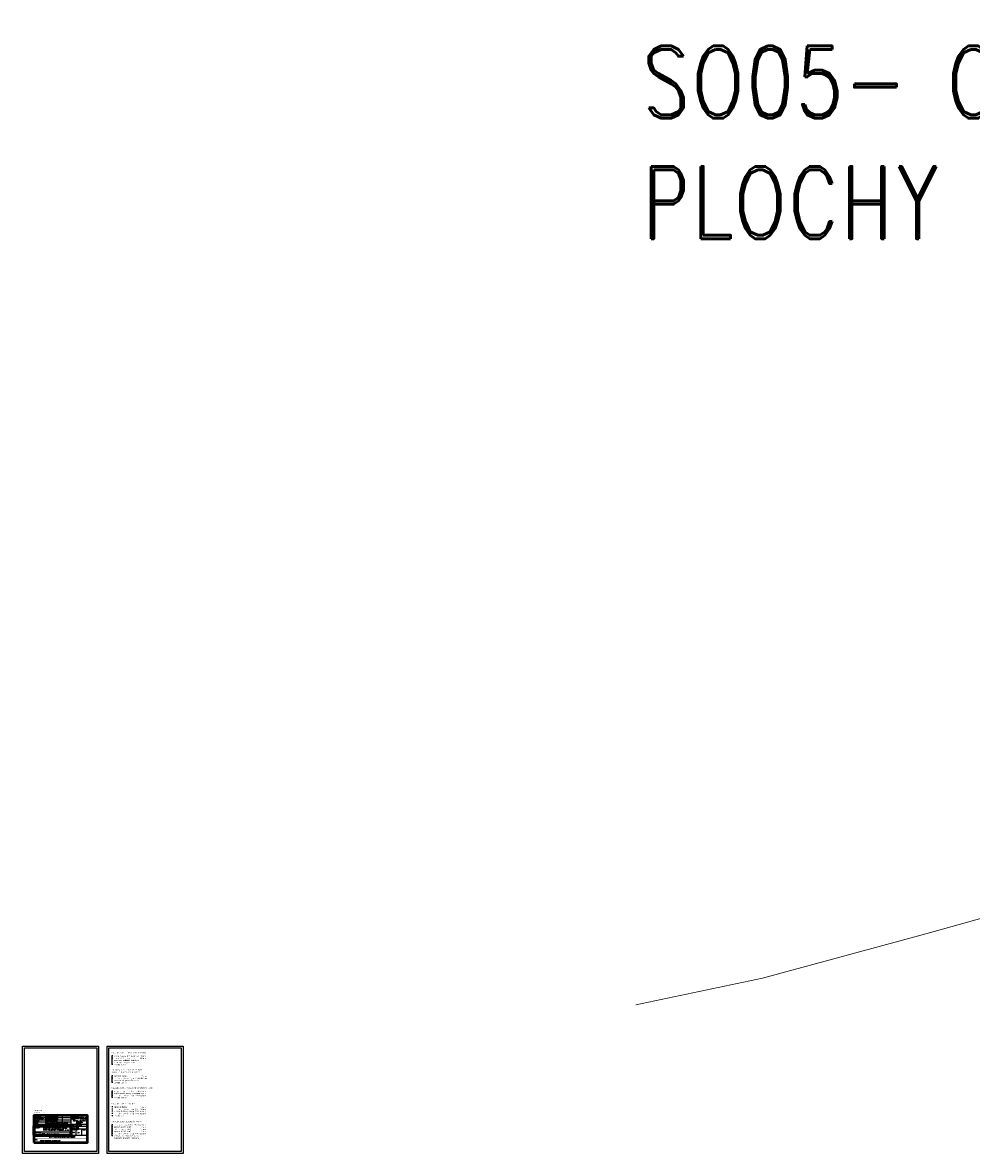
# Model space of a CAD drawing. Header units: millimetres. Extents: x 574189 to 1856771, y -1280639 to 333486.
# Tile 24 of 59: x 574634 to 705914, y -236659 to -80189. Entities that reach past the tile are written whole.
import ezdxf
from ezdxf.enums import TextEntityAlignment as Align

# ---------------------------------------------------------------- set-up
doc = ezdxf.new("R2010")
doc.units = ezdxf.units.MM
for name, color, linetype, lineweight in [('CKBE0_12Y', 3, 'Continuous', 15), ('IN_C_TENKA', 7, 'Continuous', 18), ('koty', 7, 'Continuous', 25), ('pohledy', 7, 'Continuous', 25)]:
    doc.layers.add(name, color=color, linetype=linetype, lineweight=lineweight)
doc.layers.add('IN_RAZITKO', color=7, linetype='Continuous')
doc.layers.add('IN_TEXT', color=7, linetype='Continuous')
doc.styles.add('ARI-ROM-UNI', font='simplex.shx', dxfattribs={"width": 0.8})
doc.styles.add('ARIAL', font='arial.ttf')
doc.styles.add('iso', font='isocp.shx')
doc.styles.add('Koty', font='romand.shx', dxfattribs={"width": 0.8})

# ---------------------------------------------------------------- blocks, each defined once
blk = doc.blocks.new('INREA RAZÍTKO')
at = {"layer": 'IN_RAZITKO'}
blk.add_hatch(color=256, dxfattribs=at).paths.add_polyline_path([(-3.87, 7.66), (-3.9, 7.53), (-3.88, 7.53), (-3.84, 7.67), (-4.74, 7.91), (-4.98, 7.02), (-4.08, 6.77), (-3.99, 7.12), (-4.02, 7.12), (-4.1, 6.8), (-4.95, 7.04), (-4.72, 7.88)])
h = blk.add_hatch(color=256, dxfattribs=at)
h.paths.add_polyline_path([(-4.69, 7.53), (-4.79, 7.53), (-4.79, 7.42), (-4.69, 7.42)])
h.paths.add_polyline_path([(-4.53, 7.53), (-4.64, 7.53), (-4.64, 7.12), (-4.53, 7.12)])
h.paths.add_polyline_path([(-4.32, 7.53), (-4.47, 7.53), (-4.47, 7.12), (-4.35, 7.12), (-4.35, 7.38), (-4.19, 7.12), (-4.07, 7.12), (-4.07, 7.53), (-4.19, 7.53), (-4.19, 7.32)])
h.paths.add_polyline_path([(-3.91, 7.53), (-4.02, 7.53), (-4.02, 7.12)])
h.paths.add_polyline_path([(-3.71, 7.53), (-3.88, 7.53), (-3.99, 7.12), (-3.89, 7.12), (-3.89, 7.28), (-3.76, 7.28), (-3.76, 7.12), (-3.64, 7.12), (-3.64, 7.26, 0.414214), (-3.71, 7.33, 0.414214), (-3.64, 7.4), (-3.64, 7.46, 0.414214)])
h.paths.add_polyline_path([(-3.76, 7.42), (-3.76, 7.36), (-3.89, 7.36), (-3.89, 7.42)], flags=16)
h.paths.add_polyline_path([(-3.25, 7.53), (-3.59, 7.53), (-3.59, 7.12), (-3.25, 7.12), (-3.25, 7.22), (-3.47, 7.22), (-3.47, 7.29), (-3.25, 7.29), (-3.25, 7.37), (-3.47, 7.37), (-3.47, 7.42), (-3.25, 7.42)])
h.paths.add_polyline_path([(-2.88, 7.53), (-3.13, 7.53, 0.414214), (-3.2, 7.46), (-3.2, 7.12), (-3.08, 7.12), (-3.08, 7.29), (-2.93, 7.29), (-2.93, 7.12), (-2.81, 7.12), (-2.81, 7.46, 0.414214)])
h.paths.add_polyline_path([(-2.93, 7.42), (-2.93, 7.36), (-3.08, 7.36), (-3.08, 7.42)], flags=16)
at = {"layer": 'IN_RAZITKO', "color": 7}
for p, q in [((-15.39, 7.4), (-5.11, 7.4)), ((-15.39, 6.8), (-5.11, 6.8)), ((-12.19, 8), (-12.19, 5)), ((-7.56, 8), (-7.56, 6.2)), ((-5.11, 2.65), (-5.11, 8)), ((-15.39, 6.2), (-5.11, 6.2)), ((-15.39, 5.6), (-5.11, 5.6)), ((-15.39, 3.5), (-5.11, 3.5)), ((-5.11, 5.6), (-0.51, 5.6)), ((-5.11, 5), (-0.51, 5)), ((-5.11, 4.25), (-0.51, 4.25)), ((-3.73, 5.6), (-3.73, 2.5)), ((-2.22, 4.26), (-2.22, 2.5))]:
    blk.add_line(p, q, dxfattribs=at)
at = {"layer": 'IN_RAZITKO'}
for p, q in [((-4.47, 7.53), (-4.32, 7.53)), ((-4.47, 7.53), (-4.47, 7.12)), ((-4.47, 7.12), (-4.35, 7.12)), ((-4.35, 7.12), (-4.35, 7.38)), ((-4.35, 7.38), (-4.19, 7.12)), ((-4.32, 7.53), (-4.19, 7.32)), ((-4.19, 7.32), (-4.19, 7.53)), ((-4.19, 7.53), (-4.07, 7.53)), ((-4.19, 7.12), (-4.07, 7.12)), ((-4.07, 7.12), (-4.07, 7.53)), ((-4.02, 7.12), (-4.02, 7.53)), ((-3.91, 7.53), (-4.02, 7.12)), ((-4.02, 7.53), (-3.91, 7.53)), ((-3.99, 7.12), (-4.02, 7.12)), ((-3.88, 7.53), (-3.99, 7.12)), ((-3.99, 7.12), (-3.89, 7.12)), ((-3.88, 7.53), (-3.9, 7.53)), ((-3.89, 7.36), (-3.89, 7.42)), ((-3.76, 7.42), (-3.89, 7.42)), ((-3.76, 7.36), (-3.89, 7.36)), ((-3.89, 7.12), (-3.89, 7.28)), ((-3.89, 7.28), (-3.76, 7.28)), ((-3.88, 7.53), (-3.71, 7.53)), ((-3.76, 7.36), (-3.76, 7.42)), ((-3.76, 7.28), (-3.76, 7.12)), ((-3.76, 7.12), (-3.64, 7.12)), ((-3.64, 7.4), (-3.64, 7.46)), ((-3.64, 7.26), (-3.64, 7.12)), ((-3.59, 7.53), (-3.59, 7.12)), ((-3.59, 7.53), (-3.25, 7.53)), ((-3.59, 7.12), (-3.25, 7.12)), ((-3.25, 7.42), (-3.47, 7.42)), ((-3.47, 7.42), (-3.47, 7.37)), ((-3.25, 7.37), (-3.47, 7.37)), ((-3.25, 7.29), (-3.47, 7.29)), ((-3.47, 7.29), (-3.47, 7.22)), ((-3.47, 7.22), (-3.25, 7.22)), ((-3.25, 7.53), (-3.25, 7.42)), ((-3.25, 7.42), (-3.25, 7.53)), ((-3.25, 7.37), (-3.25, 7.29)), ((-3.25, 7.22), (-3.25, 7.12)), ((-3.2, 7.12), (-3.2, 7.46)), ((-3.2, 7.12), (-3.08, 7.12)), ((-3.13, 7.53), (-2.88, 7.53)), ((-2.93, 7.42), (-3.08, 7.42)), ((-3.08, 7.42), (-3.08, 7.36)), ((-3.08, 7.36), (-2.93, 7.36)), ((-2.93, 7.29), (-3.08, 7.29)), ((-3.08, 7.29), (-3.08, 7.12)), ((-2.93, 7.36), (-2.93, 7.42)), ((-2.93, 7.12), (-2.93, 7.29)), ((-2.93, 7.12), (-2.81, 7.12)), ((-2.81, 7.12), (-2.81, 7.46)), ((-5.11, 2.5), (-0.51, 2.5))]:
    blk.add_line(p, q, dxfattribs=at)
at = {"layer": 'IN_RAZITKO', "lineweight": 50}
for points in [[(-15.4, 0.5), (-0.5, 0.5), (-0.5, 8.01), (-15.4, 8.01)], [(-15.39, 0.5), (-0.51, 0.5), (-0.51, 8), (-15.39, 8)]]:
    blk.add_lwpolyline(points, close=True, dxfattribs=at)
at = {"layer": 'IN_RAZITKO'}
for points in [[(-3.88, 7.53), (-3.84, 7.67), (-4.74, 7.91), (-4.98, 7.02), (-4.08, 6.77), (-3.99, 7.12)], [(-3.9, 7.53), (-3.87, 7.66), (-4.72, 7.88), (-4.95, 7.04), (-4.1, 6.8), (-4.02, 7.12)]]:
    blk.add_lwpolyline(points, dxfattribs=at)
for points in [[(-4.79, 7.42), (-4.69, 7.42), (-4.69, 7.53), (-4.79, 7.53)], [(-4.64, 7.12), (-4.53, 7.12), (-4.53, 7.53), (-4.64, 7.53)]]:
    blk.add_lwpolyline(points, close=True, dxfattribs=at)
at = {"layer": 'IN_RAZITKO', "lineweight": 60}
blk.add_lwpolyline([(-15.39, 2.5), (-5.11, 2.5), (-5.11, 5), (-15.39, 5)], close=True, dxfattribs=at)
at = {"layer": 'IN_RAZITKO', "const_width": 0.075}
blk.add_lwpolyline([(-15.39, 0.5), (-0.51, 0.5), (-0.51, 1.5), (-15.39, 1.5)], close=True, dxfattribs=at)
at = {"layer": 'IN_RAZITKO'}
for centre, start, end in [((-3.71, 7.46), 0, 90), ((-3.71, 7.4), 270, 360), ((-3.71, 7.26), 360, 90), ((-3.13, 7.46), 90, 180), ((-2.88, 7.46), 0, 90)]:
    blk.add_arc(centre, 0.07, start, end, dxfattribs=at)
at = {"layer": 'IN_RAZITKO', "style": 'ARIAL'}
for s, p in [('Souřadný systém :', (-15.4, 9.43)), ('Výškový systém   :', (-15.4, 8.9)), ('± 0,000 =', (-15.4, 8.42))]:
    blk.add_text(s, height=0.2, dxfattribs=at).set_placement(p, align=Align.TOP_LEFT)
at = {"layer": 'IN_RAZITKO', "color": 3, "style": 'ARIAL'}
for s, p in [('JTSK', (-12.9, 9.43)), ('BpV', (-12.9, 8.9))]:
    blk.add_text(s, height=0.2, dxfattribs=at).set_placement(p, align=Align.TOP_LEFT)
at = {"layer": 'IN_RAZITKO', "color": 7, "style": 'ARI-ROM-UNI', "width": 0.9}
for s, p in [('Ved. projektant:', (-15.25, 7.58)), ('Vypracoval:', (-15.25, 6.42)), ('Odpovědný projektant:', (-15.25, 7.02)), ('Stavební objekt:', (-15.25, 3.2)), ('Investor:', (-15.25, 5.8)), ('Místo stavby:', (-15.25, 5.19)), ('Název akce:', (-15.25, 4.5)), ('Stupeň:', (-4.97, 4.51)), ('Datum:', (-4.97, 5.18)), ('Měřítko:', (-4.97, 3.94)), ('Č.v.:', (-3.63, 3.94)), ('Č. kopie:', (-2.13, 3.93)), ('Výkres:', (-15.25, 1.2)), ('Část dokumentace:', (-15.25, 2.23))]:
    blk.add_text(s, height=0.2, dxfattribs=at).set_placement(p)
at = {"layer": 'IN_RAZITKO', "style": 'ARI-ROM-UNI'}
for s, p in [('IČ 267 83 355   DIČ CZ26783355', (-4.56, 6.4)), ('tel: 585 001 160', (-3.66, 6.12)), ('       Pro s.r.o.', (-2.58, 7.33)), ('fax: 585 001 161', (-3.66, 5.9)), ('inrea@inrea.cz', (-3.66, 5.67))]:
    blk.add_text(s, height=0.1425, dxfattribs=at).set_placement(p, align=Align.BOTTOM_LEFT)
at = {"layer": 'IN_RAZITKO', "style": 'ARI-ROM-UNI', "width": 0.9}
for s, height, p in [('785 01 Šternberk', 0.1425, (-2.58, 6.88)), ('INREA', 0.142, (-2.58, 7.33)), ('U Horní brány 31/7', 0.1425, (-2.58, 7.1))]:
    blk.add_text(s, height=height, dxfattribs=at).set_placement(p, align=Align.BOTTOM_LEFT)
at = {"layer": 'IN_RAZITKO', "color": 3, "style": 'ARIAL'}
blk.add_attdef('NULA', (-14.01, 8.23), '', height=0.2, dxfattribs=at)
at = {"layer": 'IN_RAZITKO', "style": 'ARI-ROM-UNI', "width": 0.9, "flags": 12}
for tag, p, height in [('VEDOUCÍ-PROJEKTANT', (-12.05, 7.55), 0.25), ('VYPRACOVAL', (-12.05, 6.36), 0.25), ('ODPOVĚDNÝ-PROJEKTANT', (-12.05, 6.96), 0.25), ('INVESTOR', (-12.05, 5.77), 0.2), ('MÍSTO', (-12.05, 5.15), 0.25), ('DATUM', (-3.58, 5.19), 0.25), ('STUPEŇ', (-3.56, 4.47), 0.25)]:
    blk.add_attdef(tag, p, '', height=height, dxfattribs=at)
at = {"layer": 'IN_RAZITKO', "style": 'ARI-ROM-UNI', "flags": 12}
for tag, height, width, p in [('NÁZEV-1', 0.35, 0.95, (-10.25, 4.44)), ('NÁZEV-2', 0.35, 0.95, (-10.25, 3.88)), ('MĚŘ', 0.25, 0.9, (-4.42, 3.03)), ('ČV', 0.25, 0.9, (-3.03, 3.03)), ('VÝKRES', 0.35, 0.95, (-10.3, 0.8))]:
    blk.add_attdef(tag, text='', height=height, dxfattribs=dict(at, width=width)).set_placement(p, align=Align.CENTER)
at = {"layer": 'IN_RAZITKO', "style": 'ARI-ROM-UNI'}
for tag, p in [('OBJEKT', (-11.25, 2.85)), ('DOKUMENTACE', (-11.26, 1.84))]:
    blk.add_attdef(tag, p, '', height=0.25, dxfattribs=at)

msp = doc.modelspace()

# ---------------------------------------------------------------- linework, layer by layer
at = {"layer": 'DEFPOINTS'}
for points in [[(574633.8, -221809.5), (585133.8, -221809.5), (585133.8, -236659.5), (574633.8, -236659.5)], [(586330.9, -221809.5), (596830.9, -221809.5), (596830.9, -236659.5), (586330.9, -236659.5)]]:
    msp.add_lwpolyline(points, close=True, dxfattribs=at)
at = {"layer": 'IN_C_TENKA', "color": 152}
msp.add_lwpolyline([(659496.7, -216118.3), (676988.1, -212406.1), (699594.6, -206274.1), (715742.2, -201755.7), (732535.7, -196591.8), (758210.3, -181584.4), (779525.1, -169804.3), (816634.4, -148708.9), (843165.5, -133372.5), (871777.5, -119075.8), (879320.6, -116216.5), (892586.2, -115696.6), (910533.7, -114656.9), (932903.1, -116216.5), (963075.7, -121155.3), (1007027.8, -125072.8), (1037813.6, -123763.6), (1057348.4, -122452.4)], dxfattribs=at)
at = {"layer": 'koty', "color": 7}
for p, q in [((587000.4, -223164.9), (587000.4, -224382.7)), ((587128.8, -223164.9), (587000.4, -223164.9)), ((587128.8, -223469.3), (587000.4, -223469.3)), ((587128.8, -224382.7), (587000.4, -224382.7)), ((586996.1, -225938.4), (586996.1, -226851.7)), ((587124.5, -225938.4), (586996.1, -225938.4)), ((587124.5, -226242.8), (586996.1, -226242.8)), ((587124.5, -226851.7), (586996.1, -226851.7)), ((587000.4, -228030), (587000.4, -228943.3)), ((587128.8, -228030), (587000.4, -228030)), ((587128.8, -228334.4), (587000.4, -228334.4)), ((587128.8, -228638.9), (587000.4, -228638.9)), ((587128.8, -228943.3), (587000.4, -228943.3)), ((587128.8, -230225.9), (587000.4, -230225.9)), ((587128.8, -230530.4), (587000.4, -230530.4)), ((587128.8, -230834.8), (587000.4, -230834.8)), ((587128.8, -231139.3), (587000.4, -231139.3)), ((587128.8, -231443.7), (587000.4, -231443.7)), ((587000.4, -232688.2), (587000.4, -234210.4)), ((587128.8, -232688.2), (587000.4, -232688.2)), ((587128.8, -232992.6), (587000.4, -232992.6)), ((587128.8, -233297.1), (587000.4, -233297.1)), ((587128.8, -233601.5), (587000.4, -233601.5)), ((587128.8, -233906), (587000.4, -233906)), ((587128.8, -234210.4), (587000.4, -234210.4))]:
    msp.add_line(p, q, dxfattribs=at)
at = {"layer": 'pohledy'}
for points in [[(574883.8, -222059.5), (584883.8, -222059.5), (584883.8, -236409.5), (574883.8, -236409.5)], [(586580.9, -222059.5), (596580.9, -222059.5), (596580.9, -236409.5), (586580.9, -236409.5)]]:
    msp.add_lwpolyline(points, close=True, dxfattribs=at)

# ---------------------------------------------------------------- block references
ref = msp.add_blockref('INREA RAZÍTKO', (583883.8, -235409.5), dxfattribs=dict(xscale=500.0000000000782, yscale=500.0000000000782, zscale=500.0000000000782))
ref.add_attrib('VEDOUCÍ-PROJEKTANT', 'Ing. Miroslav Svoboda', (577859.9, -231620.2), dxfattribs={"layer": 'IN_RAZITKO', "height": 125, "style": 'ARI-ROM-UNI', "width": 0.9})
ref.add_attrib('ODPOVĚDNÝ-PROJEKTANT', 'Ing. Miroslav Svoboda', (577859.9, -231906), dxfattribs={"layer": 'IN_RAZITKO', "height": 125, "style": 'ARI-ROM-UNI', "width": 0.9})
ref.add_attrib('VYPRACOVAL', 'Ing. Jitka Meixnerová', (577859.9, -232209.6), dxfattribs={"layer": 'IN_RAZITKO', "height": 125, "style": 'ARI-ROM-UNI', "width": 0.9})
ref.add_attrib('INVESTOR', 'Plastkon product, s.r.o., Hlavní 147, Mikulovice 790 84', (577859.9, -232525.3), dxfattribs={"layer": 'IN_RAZITKO', "height": 90, "style": 'ARI-ROM-UNI', "width": 0.8})
ref.add_attrib('MÍSTO', 'Areál Plastkon product, k.ú. Mikulovice u Jeseníka', (577859.9, -232818.7), dxfattribs={"layer": 'IN_RAZITKO', "height": 100, "style": 'ARI-ROM-UNI', "width": 0.8})
ref.add_attrib('NÁZEV-1', 'ROZŠÍŘENÍ VÝROBNÍHO AREÁLU ', dxfattribs={"layer": 'IN_RAZITKO', "height": 175, "style": 'ARI-ROM-UNI', "width": 0.9}).set_placement((579193.7, -233215.7), align=Align.CENTER)
ref.add_attrib('NÁZEV-2', 'FIRMY PLASTKON PRODUCT, s.r.o.', dxfattribs={"layer": 'IN_RAZITKO', "height": 175, "style": 'ARI-ROM-UNI', "width": 0.9}).set_placement((579277.1, -233500.1), align=Align.CENTER)
ref.add_attrib('VÝKRES', 'Výpis skladeb konstrukcí', dxfattribs={"layer": 'IN_RAZITKO', "height": 175, "style": 'ARI-ROM-UNI', "width": 0.95}).set_placement((578451.3, -234996.3), align=Align.CENTER)
ref.add_attrib('DATUM', '04/2016', (582093.8, -232822.2), dxfattribs={"layer": 'IN_RAZITKO', "height": 125, "style": 'ARI-ROM-UNI', "width": 0.9})
ref.add_attrib('DOKUMENTACE', '      D.1.1  ARCHITEKTONICKOSTAVEBNÍ ŘEŠENÍ', (577786.4, -234459), dxfattribs={"layer": 'IN_RAZITKO', "height": 125, "style": 'ARI-ROM-UNI'})
ref.add_attrib('MĚŘ', '1:50', dxfattribs={"layer": 'IN_RAZITKO', "height": 125, "style": 'ARI-ROM-UNI', "width": 0.9}).set_placement((581675.3, -233836.4), align=Align.CENTER)
ref.add_attrib('ČV', '5.4', dxfattribs={"layer": 'IN_RAZITKO', "height": 125, "style": 'ARI-ROM-UNI', "width": 0.9}).set_placement((582369.4, -233842.4), align=Align.CENTER)
ref.add_attrib('STUPEŇ', 'DPS', (582108.4, -233159.4), dxfattribs={"layer": 'IN_RAZITKO', "height": 125, "style": 'ARI-ROM-UNI', "width": 0.9})
ref.add_attrib('OBJEKT', 'SO05 - Okolní zpevněné plochy', (577315.3, -234043.4), dxfattribs={"layer": 'IN_RAZITKO', "height": 125, "style": 'ARI-ROM-UNI', "width": 0.9})

# ---------------------------------------------------------------- texts
at = {"layer": 'CKBE0_12Y', "color": 3, "lineweight": 40, "style": 'iso'}
for s, p in [('SKLADBA SO05-1: OBALOVANÉ KAMENIVO', (586917.7, -222877.6)), ('SKLADBA SO05-2: BETONOVÉ PANELY', (587031.9, -225240.7)), ('UVEDENÍ DO PŮVODNÍHO STAVU', (587031.9, -225552.3)), ('SKLADBA SO05-4: OBALOVANÉ KAMENIVO NOVÉ', (586928.4, -227742.8)), ('SKLADBA SO05-5: CHODNÍK', (586917.7, -229938.7)), ('SKLADBA SO02: BETONOVÁ RAMPA', (586917.7, -232400.9))]:
    msp.add_text(s, height=168, dxfattribs=at).set_placement(p, align=Align.BOTTOM_LEFT)
at = {"layer": 'IN_TEXT', "insert": (660241.4, -83422.5), "char_height": 10000, "width": 153932.28, "attachment_point": 1, "style": 'Koty'}
msp.add_mtext('SO05- OKOLNÍ ZPEVNĚNÉ PLOCHY DPS', dxfattribs=at)
at = {"layer": 'koty', "color": 7, "style": 'iso'}
for s, p in [('vrstva obalovaného kameniva', (587256.1, -223309.8)), ('stávající betonové panely', (587256.1, -223614.2)), ('dorovnání podkladu hutněným', (587256.1, -223918.7)), ('původní zemina', (587256.1, -224527.5)), ('štěrkovým násypem 0/63', (587256.1, -224223.1)), ('dorovnat dle původního terénu', (587251.8, -226692.2)), ('betonové panely', (587251.8, -226083.3)), ('hutněný štěrkový násyp 0/63', (587251.8, -226387.7)), ('původní zemina', (587251.8, -226996.6)), ('vrstva obalovaného kameniva', (587256.1, -228174.9)), ('prolití spodní vrstvy s posypem', (587256.1, -228479.3)), ('hutněný štěrkový násyp 32/64', (587256.1, -228783.8)), ('původní zemina', (587256.1, -229088.2)), ('zámková dlažba ', (587256.1, -230370.8)), ('hutněný štěrkový násyp 0/4', (587256.1, -230675.3)), ('hutněný štěrkový násyp 0/32', (587256.1, -230979.7)), ('hutněný štěrkový násyp 0/63', (587256.1, -231284.1)), ('původní zemina', (587256.1, -231588.6)), ('geotextilie 500 g/m2', (587256.1, -233137.5)), ('betonová deska, beton C25/30', (587256.1, -232833.1)), ('směsného drceného recyklátu', (587256.1, -234659.7)), ('geotextilie 500 g/m2', (587256.1, -233746.4)), ('hydroizolace z mPVC', (587256.1, -233442)), ('hutněný štěrkový násyp 0/32', (587256.1, -234050.8)), ('rostlý terén / hutněný násyp ', (587256.1, -234355.3))]:
    msp.add_text(s, height=168, dxfattribs=at).set_placement(p, align=Align.BOTTOM_LEFT)
for s, p in [('210 mm', (591678.8, -223633.3)), ('50 mm', (591678.8, -223328.8)), ('100-250 mm', (591844.9, -226406.8)), ('210 mm', (591844.9, -226102.3)), ('2x 50 mm', (591678.8, -228193.9)), ('10 mm', (591678.8, -228498.4)), ('400 mm', (591678.8, -228802.8)), ('150 mm', (591678.8, -230998.8)), ('150 mm', (591678.8, -231303.2)), ('40 mm', (591678.8, -230694.3)), ('60 mm', (591678.8, -230389.9)), ('200 mm', (591678.8, -232852.1)), ('2 mm', (591678.8, -233156.6)), ('300 mm', (591678.8, -234069.9)), ('1,5 mm', (591678.8, -233461)), ('2 mm', (591678.8, -233765.5))]:
    msp.add_text(s, height=168, dxfattribs=at).set_placement(p, align=Align.BOTTOM_RIGHT)

doc.saveas('drawing.dxf')
